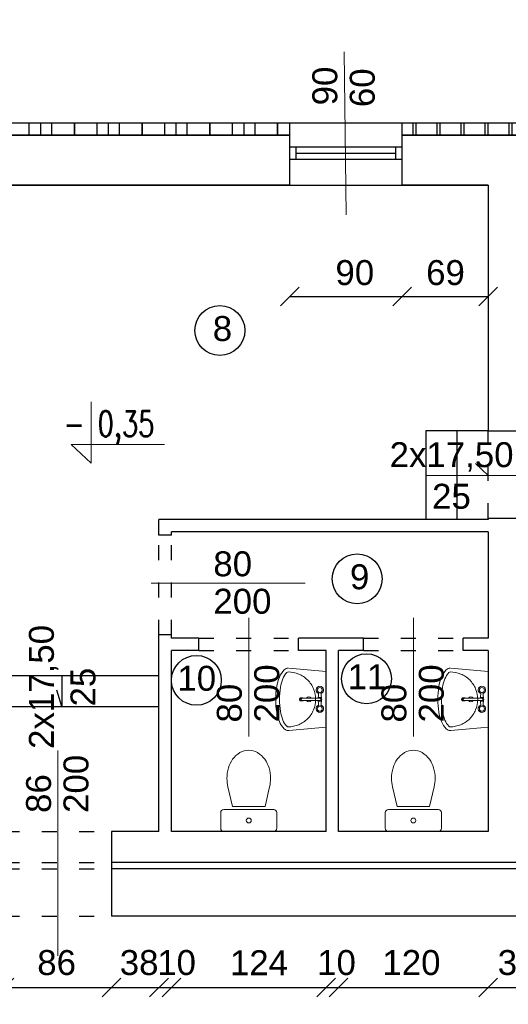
# Model space of a CAD drawing. Header units: millimetres. Extents: x 6814 to 76439, y 4251 to 11598.
# Tile 13 of 30: x 32611 to 33003, y 6493 to 7283. Entities that reach past the tile are written whole.
import ezdxf

# ---------------------------------------------------------------- set-up
doc = ezdxf.new("R2010")
doc.units = ezdxf.units.MM
doc.linetypes.add('ACAD_ISO03W100', pattern=[30, 12, -18])
doc.layers.add('&_opisy_100', color=51, linetype='Continuous', lineweight=20)
doc.layers.add('wuposażenie 0.15', color=140, linetype='Continuous', lineweight=15)
doc.layers.add('R-TAB', color=1, linetype='Continuous')
doc.styles.add('Romans', font='romans.shx', dxfattribs={"width": 0.75})
doc.styles.get("Standard").update_dxf_attribs({"font": 'arial.ttf'})
doc.dimstyles.new('ISO-25', dxfattribs={"dimtxt": 2.5, "dimasz": 2.5, "dimexe": 1.25, "dimexo": 0.625, "dimtad": 1, "dimtxsty": 'Standard', "dimcen": 2.5, "dimadec": 0, "dimazin": 0, "dimtfac": 1, "dimtmove": 0, "dimatfit": 3, "dimfxl": 1, "dimarcsym": 0})

# ---------------------------------------------------------------- blocks, each defined once
blk = doc.blocks.new('_Oblique')
at = {"color": 0, "linetype": 'ByBlock', "lineweight": -2}
blk.add_line((-0.5, -0.5), (0.5, 0.5), dxfattribs=at)
blk = doc.blocks.new('*D209')
at = {"color": 0, "lineweight": -2, "transparency": 16777216}
blk.add_line((32566.97398410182, 7608.786841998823), (32986.97398410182, 7608.786841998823), dxfattribs=at)
at = {"layer": 'Defpoints', "color": 0, "transparency": 16777216}
for p in [(32986.97398410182, 7608.786841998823), (32566.97398410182, 7150.132677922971), (32986.97398410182, 7150.132677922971)]:
    blk.add_point(p, dxfattribs=at)
at = {"color": 0, "lineweight": -2, "transparency": 16777216, "xscale": 15, "yscale": 15, "zscale": 15, "rotation": 180}
blk.add_blockref('_Oblique', (32566.97398410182, 7608.786841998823), dxfattribs=at)
at = {"color": 0, "lineweight": -2, "transparency": 16777216, "xscale": 15, "yscale": 15, "zscale": 15}
blk.add_blockref('_Oblique', (32986.97398410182, 7608.786841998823), dxfattribs=at)
at = {"color": 0, "transparency": 16777216, "insert": (32778.3961399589, 7627.930625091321), "char_height": 20, "attachment_point": 5}
blk.add_mtext('420', dxfattribs=at)
blk = doc.blocks.new('*D210')
at = {"color": 0, "lineweight": -2, "transparency": 16777216}
blk.add_line((32986.97398410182, 7608.786841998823), (33018.97398410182, 7608.786841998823), dxfattribs=at)
at = {"layer": 'Defpoints', "color": 0, "transparency": 16777216}
for p in [(33018.97398410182, 7608.786841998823), (32986.97398410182, 7150.132677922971), (33018.97398410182, 7150.132677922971)]:
    blk.add_point(p, dxfattribs=at)
at = {"color": 0, "lineweight": -2, "transparency": 16777216, "xscale": 15, "yscale": 15, "zscale": 15, "rotation": 180}
blk.add_blockref('_Oblique', (32986.97398410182, 7608.786841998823), dxfattribs=at)
at = {"color": 0, "lineweight": -2, "transparency": 16777216, "xscale": 15, "yscale": 15, "zscale": 15}
blk.add_blockref('_Oblique', (33018.97398410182, 7608.786841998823), dxfattribs=at)
at = {"color": 0, "transparency": 16777216, "insert": (33008.84626064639, 7627.930625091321), "char_height": 20, "attachment_point": 5}
blk.add_mtext('32', dxfattribs=at)
blk = doc.blocks.new('*D215')
at = {"color": 0, "lineweight": -2, "transparency": 16777216}
blk.add_line((32056.97398410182, 7658.786841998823), (33900.98869047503, 7658.786841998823), dxfattribs=at)
at = {"layer": 'Defpoints', "color": 0, "transparency": 16777216}
for p in [(33900.98869047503, 7658.786841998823), (33900.98869047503, 7200.132677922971), (32056.97398410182, 7190.132677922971)]:
    blk.add_point(p, dxfattribs=at)
at = {"color": 0, "lineweight": -2, "transparency": 16777216, "xscale": 15, "yscale": 15, "zscale": 15, "rotation": 180}
blk.add_blockref('_Oblique', (32056.97398410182, 7658.786841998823), dxfattribs=at)
at = {"color": 0, "lineweight": -2, "transparency": 16777216, "xscale": 15, "yscale": 15, "zscale": 15}
blk.add_blockref('_Oblique', (33900.98869047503, 7658.786841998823), dxfattribs=at)
at = {"color": 0, "transparency": 16777216, "insert": (32933.15525827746, 7677.930625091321), "char_height": 20, "attachment_point": 5}
blk.add_mtext('1844', dxfattribs=at)
blk = doc.blocks.new('*D282')
at = {"color": 0, "lineweight": -2, "transparency": 16777216}
blk.add_line((33419.80553017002, 6882.132678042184), (33419.80553017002, 6954.132678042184), dxfattribs=at)
at = {"layer": 'Defpoints', "color": 0, "transparency": 16777216}
for p in [(33218.97398410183, 6954.132678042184), (33419.80553017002, 6954.132678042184), (32986.97398434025, 6882.132678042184)]:
    blk.add_point(p, dxfattribs=at)
at = {"color": 0, "lineweight": -2, "transparency": 16777216, "xscale": 15, "yscale": 15, "zscale": 15}
for p, rotation in [((33419.80553017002, 6954.132678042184), 90), ((33419.80553017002, 6882.132678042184), 270)]:
    blk.add_blockref('_Oblique', p, dxfattribs=dict(at, rotation=rotation))
at = {"color": 0, "transparency": 16777216, "insert": (33399.81552133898, 6923.230393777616), "char_height": 20, "attachment_point": 5, "rotation": 90}
blk.add_mtext('72', dxfattribs=at)
blk = doc.blocks.new('*D283')
at = {"color": 0, "lineweight": -2, "transparency": 16777216}
blk.add_line((33419.80553255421, 6872.132678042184), (33419.80553255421, 6882.132678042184), dxfattribs=at)
at = {"layer": 'Defpoints', "color": 0, "transparency": 16777216}
for p in [(32986.97398434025, 6882.132678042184), (33419.80553255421, 6882.132678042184), (32986.97398434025, 6872.132678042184)]:
    blk.add_point(p, dxfattribs=at)
at = {"color": 0, "lineweight": -2, "transparency": 16777216, "xscale": 15, "yscale": 15, "zscale": 15}
for p, rotation in [((33419.80553255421, 6882.132678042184), 90), ((33419.80553255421, 6872.132678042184), 270)]:
    blk.add_blockref('_Oblique', p, dxfattribs=dict(at, rotation=rotation))
at = {"color": 0, "transparency": 16777216, "insert": (33399.81552133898, 6882.399808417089), "char_height": 20, "attachment_point": 5, "rotation": 90}
blk.add_mtext('10', dxfattribs=at)
blk = doc.blocks.new('*D284')
at = {"color": 0, "lineweight": -2, "transparency": 16777216}
blk.add_line((33419.80553446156, 6787.132678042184), (33419.80553446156, 6872.132678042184), dxfattribs=at)
at = {"layer": 'Defpoints', "color": 0, "transparency": 16777216}
for p in [(32986.97398434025, 6872.132678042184), (33419.80553446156, 6872.132678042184), (32986.97398434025, 6787.132678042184)]:
    blk.add_point(p, dxfattribs=at)
at = {"color": 0, "lineweight": -2, "transparency": 16777216, "xscale": 15, "yscale": 15, "zscale": 15}
for p, rotation in [((33419.80553446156, 6872.132678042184), 90), ((33419.80553446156, 6787.132678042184), 270)]:
    blk.add_blockref('_Oblique', p, dxfattribs=dict(at, rotation=rotation))
at = {"color": 0, "transparency": 16777216, "insert": (33399.81552133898, 6835.584395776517), "char_height": 20, "attachment_point": 5, "rotation": 90}
blk.add_mtext('85', dxfattribs=at)
blk = doc.blocks.new('*D285')
at = {"color": 0, "lineweight": -2, "transparency": 16777216}
blk.add_line((33419.80553636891, 6777.132678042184), (33419.80553636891, 6787.132679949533), dxfattribs=at)
at = {"layer": 'Defpoints', "color": 0, "transparency": 16777216}
for p in [(32986.97398434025, 6787.132679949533), (33419.80553636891, 6787.132679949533), (32986.97398434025, 6777.132678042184)]:
    blk.add_point(p, dxfattribs=at)
at = {"color": 0, "lineweight": -2, "transparency": 16777216, "xscale": 15, "yscale": 15, "zscale": 15}
for p, rotation in [((33419.80553636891, 6787.132679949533), 90), ((33419.80553636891, 6777.132678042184), 270)]:
    blk.add_blockref('_Oblique', p, dxfattribs=dict(at, rotation=rotation))
at = {"color": 0, "transparency": 16777216, "insert": (33399.81552133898, 6785.517791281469), "char_height": 20, "attachment_point": 5, "rotation": 90}
blk.add_mtext('10', dxfattribs=at)
blk = doc.blocks.new('*D286')
at = {"color": 0, "lineweight": -2, "transparency": 16777216}
blk.add_line((33419.80553827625, 6632.132677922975), (33419.80553827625, 6777.132678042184), dxfattribs=at)
at = {"layer": 'Defpoints', "color": 0, "transparency": 16777216}
for p in [(32986.97398434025, 6777.132678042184), (33419.80553827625, 6777.132678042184), (32986.97398457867, 6632.132677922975)]:
    blk.add_point(p, dxfattribs=at)
at = {"color": 0, "lineweight": -2, "transparency": 16777216, "xscale": 15, "yscale": 15, "zscale": 15}
for p, rotation in [((33419.80553827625, 6777.132678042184), 90), ((33419.80553827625, 6632.132677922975), 270)]:
    blk.add_blockref('_Oblique', p, dxfattribs=dict(at, rotation=rotation))
at = {"color": 0, "transparency": 16777216, "insert": (33399.81552133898, 6697.20607305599), "char_height": 20, "attachment_point": 5, "rotation": 90}
blk.add_mtext('145', dxfattribs=at)
blk = doc.blocks.new('*D297')
at = {"color": 0, "lineweight": -2, "transparency": 16777216}
blk.add_line((32986.97398434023, 6506.854893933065), (33018.97398434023, 6506.854893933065), dxfattribs=at)
at = {"layer": 'Defpoints', "color": 0, "transparency": 16777216}
for p in [(32986.97398434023, 6632.132677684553), (33018.97398434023, 6632.132677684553), (33018.97398434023, 6506.854893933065)]:
    blk.add_point(p, dxfattribs=at)
at = {"color": 0, "lineweight": -2, "transparency": 16777216, "xscale": 15, "yscale": 15, "zscale": 15, "rotation": 180}
blk.add_blockref('_Oblique', (32986.97398434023, 6506.854893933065), dxfattribs=at)
at = {"color": 0, "lineweight": -2, "transparency": 16777216, "xscale": 15, "yscale": 15, "zscale": 15}
blk.add_blockref('_Oblique', (33018.97398434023, 6506.854893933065), dxfattribs=at)
at = {"color": 0, "transparency": 16777216, "insert": (33010.18374953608, 6526.844892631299), "char_height": 20, "attachment_point": 5}
blk.add_mtext('32', dxfattribs=at)
blk = doc.blocks.new('*D298')
at = {"color": 0, "lineweight": -2, "transparency": 16777216}
blk.add_line((32866.97398434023, 6506.854893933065), (32986.97398434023, 6506.854893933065), dxfattribs=at)
at = {"layer": 'Defpoints', "color": 0, "transparency": 16777216}
for p in [(32866.97398434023, 6632.132677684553), (32986.97398434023, 6632.132677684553), (32986.97398434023, 6506.854893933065)]:
    blk.add_point(p, dxfattribs=at)
at = {"color": 0, "lineweight": -2, "transparency": 16777216, "xscale": 15, "yscale": 15, "zscale": 15, "rotation": 180}
blk.add_blockref('_Oblique', (32866.97398434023, 6506.854893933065), dxfattribs=at)
at = {"color": 0, "lineweight": -2, "transparency": 16777216, "xscale": 15, "yscale": 15, "zscale": 15}
blk.add_blockref('_Oblique', (32986.97398434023, 6506.854893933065), dxfattribs=at)
at = {"color": 0, "transparency": 16777216, "insert": (32925.46389828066, 6526.844892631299), "char_height": 20, "attachment_point": 5}
blk.add_mtext('120', dxfattribs=at)
blk = doc.blocks.new('*D299')
at = {"color": 0, "lineweight": -2, "transparency": 16777216}
blk.add_line((32856.97398410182, 6506.854893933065), (32866.97398434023, 6506.854893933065), dxfattribs=at)
at = {"layer": 'Defpoints', "color": 0, "transparency": 16777216}
for p in [(32856.97398410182, 6632.132677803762), (32866.97398434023, 6632.132677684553), (32866.97398434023, 6506.854893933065)]:
    blk.add_point(p, dxfattribs=at)
at = {"color": 0, "lineweight": -2, "transparency": 16777216, "xscale": 15, "yscale": 15, "zscale": 15, "rotation": 180}
blk.add_blockref('_Oblique', (32856.97398410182, 6506.854893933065), dxfattribs=at)
at = {"color": 0, "lineweight": -2, "transparency": 16777216, "xscale": 15, "yscale": 15, "zscale": 15}
blk.add_blockref('_Oblique', (32866.97398434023, 6506.854893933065), dxfattribs=at)
at = {"color": 0, "transparency": 16777216, "insert": (32865.37345586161, 6526.844892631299), "char_height": 20, "attachment_point": 5}
blk.add_mtext('10', dxfattribs=at)
blk = doc.blocks.new('*D300')
at = {"color": 0, "lineweight": -2, "transparency": 16777216}
blk.add_line((32732.97398434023, 6506.854893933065), (32856.97398410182, 6506.854893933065), dxfattribs=at)
at = {"layer": 'Defpoints', "color": 0, "transparency": 16777216}
for p in [(32732.97398434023, 6632.132677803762), (32856.97398410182, 6632.132677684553), (32856.97398410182, 6506.854893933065)]:
    blk.add_point(p, dxfattribs=at)
at = {"color": 0, "lineweight": -2, "transparency": 16777216, "xscale": 15, "yscale": 15, "zscale": 15, "rotation": 180}
blk.add_blockref('_Oblique', (32732.97398434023, 6506.854893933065), dxfattribs=at)
at = {"color": 0, "lineweight": -2, "transparency": 16777216, "xscale": 15, "yscale": 15, "zscale": 15}
blk.add_blockref('_Oblique', (32856.97398410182, 6506.854893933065), dxfattribs=at)
at = {"color": 0, "transparency": 16777216, "insert": (32803.16483221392, 6526.844892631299), "char_height": 20, "attachment_point": 5}
blk.add_mtext('124', dxfattribs=at)
blk = doc.blocks.new('*D301')
at = {"color": 0, "lineweight": -2, "transparency": 16777216}
blk.add_line((32722.97398434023, 6506.854893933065), (32732.97398434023, 6506.854893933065), dxfattribs=at)
at = {"layer": 'Defpoints', "color": 0, "transparency": 16777216}
for p in [(32722.97398434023, 6632.132677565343), (32732.97398434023, 6632.132677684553), (32732.97398434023, 6506.854893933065)]:
    blk.add_point(p, dxfattribs=at)
at = {"color": 0, "lineweight": -2, "transparency": 16777216, "xscale": 15, "yscale": 15, "zscale": 15, "rotation": 180}
blk.add_blockref('_Oblique', (32722.97398434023, 6506.854893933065), dxfattribs=at)
at = {"color": 0, "lineweight": -2, "transparency": 16777216, "xscale": 15, "yscale": 15, "zscale": 15}
blk.add_blockref('_Oblique', (32732.97398434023, 6506.854893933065), dxfattribs=at)
at = {"color": 0, "transparency": 16777216, "insert": (32737.09227714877, 6526.844892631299), "char_height": 20, "attachment_point": 5}
blk.add_mtext('10', dxfattribs=at)
blk = doc.blocks.new('*D302')
at = {"color": 0, "lineweight": -2, "transparency": 16777216}
blk.add_line((32684.97398434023, 6506.854893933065), (32722.97398434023, 6506.854893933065), dxfattribs=at)
at = {"layer": 'Defpoints', "color": 0, "transparency": 16777216}
for p in [(32684.97398434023, 6632.13267816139), (32722.97398434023, 6632.132677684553), (32722.97398434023, 6506.854893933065)]:
    blk.add_point(p, dxfattribs=at)
at = {"color": 0, "lineweight": -2, "transparency": 16777216, "xscale": 15, "yscale": 15, "zscale": 15, "rotation": 180}
blk.add_blockref('_Oblique', (32684.97398434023, 6506.854893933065), dxfattribs=at)
at = {"color": 0, "lineweight": -2, "transparency": 16777216, "xscale": 15, "yscale": 15, "zscale": 15}
blk.add_blockref('_Oblique', (32722.97398434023, 6506.854893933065), dxfattribs=at)
at = {"color": 0, "transparency": 16777216, "insert": (32707.02779517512, 6526.844892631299), "char_height": 20, "attachment_point": 5}
blk.add_mtext('38', dxfattribs=at)
blk = doc.blocks.new('*D303')
at = {"color": 0, "lineweight": -2, "transparency": 16777216}
blk.add_line((32598.97398434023, 6506.854893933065), (32684.97398434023, 6506.854893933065), dxfattribs=at)
at = {"layer": 'Defpoints', "color": 0, "transparency": 16777216}
for p in [(32598.97398434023, 6632.13267816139), (32684.97398434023, 6632.132677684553), (32684.97398434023, 6506.854893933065)]:
    blk.add_point(p, dxfattribs=at)
at = {"color": 0, "lineweight": -2, "transparency": 16777216, "xscale": 15, "yscale": 15, "zscale": 15, "rotation": 180}
blk.add_blockref('_Oblique', (32598.97398434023, 6506.854893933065), dxfattribs=at)
at = {"color": 0, "lineweight": -2, "transparency": 16777216, "xscale": 15, "yscale": 15, "zscale": 15}
blk.add_blockref('_Oblique', (32684.97398434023, 6506.854893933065), dxfattribs=at)
at = {"color": 0, "transparency": 16777216, "insert": (32640.87853322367, 6526.844892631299), "char_height": 20, "attachment_point": 5}
blk.add_mtext('86', dxfattribs=at)
blk = doc.blocks.new('*D166')
at = {"color": 0, "lineweight": -2, "transparency": 16777216}
blk.add_line((32917.97398410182, 7060.786841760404), (32986.97398410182, 7060.786841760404), dxfattribs=at)
at = {"layer": 'Defpoints', "color": 0, "transparency": 16777216}
for p in [(32917.97398410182, 7150.132677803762), (32986.97398410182, 7150.132677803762), (32986.97398410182, 7060.786841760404)]:
    blk.add_point(p, dxfattribs=at)
at = {"color": 0, "lineweight": -2, "transparency": 16777216, "xscale": 15, "yscale": 15, "zscale": 15, "rotation": 180}
blk.add_blockref('_Oblique', (32917.97398410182, 7060.786841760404), dxfattribs=at)
at = {"color": 0, "lineweight": -2, "transparency": 16777216, "xscale": 15, "yscale": 15, "zscale": 15}
blk.add_blockref('_Oblique', (32986.97398410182, 7060.786841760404), dxfattribs=at)
at = {"color": 0, "transparency": 16777216, "insert": (32952.76461396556, 7079.930624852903), "char_height": 20, "attachment_point": 5}
blk.add_mtext('69', dxfattribs=at)
blk = doc.blocks.new('*D167')
at = {"color": 0, "lineweight": -2, "transparency": 16777216}
blk.add_line((32827.97398410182, 7060.786841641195), (32917.9739838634, 7060.786841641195), dxfattribs=at)
at = {"layer": 'Defpoints', "color": 0, "transparency": 16777216}
for p in [(32827.97398410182, 7150.132677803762), (32917.9739838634, 7150.132678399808), (32917.9739838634, 7060.786841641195)]:
    blk.add_point(p, dxfattribs=at)
at = {"color": 0, "lineweight": -2, "transparency": 16777216, "xscale": 15, "yscale": 15, "zscale": 15, "rotation": 180}
blk.add_blockref('_Oblique', (32827.97398410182, 7060.786841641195), dxfattribs=at)
at = {"color": 0, "lineweight": -2, "transparency": 16777216, "xscale": 15, "yscale": 15, "zscale": 15}
blk.add_blockref('_Oblique', (32917.9739838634, 7060.786841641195), dxfattribs=at)
at = {"color": 0, "transparency": 16777216, "insert": (32880.03421292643, 7079.930624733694), "char_height": 20, "attachment_point": 5}
blk.add_mtext('90', dxfattribs=at)

msp = doc.modelspace()

# ---------------------------------------------------------------- hatches: boundary and pattern name
h = msp.add_hatch()
h.set_pattern_fill('ANSI37', color=256, scale=5)
h.set_pattern_definition([(45, (-1177824529.633136, -935732770.1530455), (-11.22532015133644, 11.22532015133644), []), (135, (-1177824529.633136, -935732770.1530455), (-11.22532015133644, -11.22532015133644), [])])
h.paths.add_polyline_path([(31811.97398410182, 7438.132677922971), (31811.97398410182, 7448.13267804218), (31513.97398410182, 7448.132677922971), (31513.97398410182, 7438.132677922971)])
h.paths.add_polyline_path([(32299.97398410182, 7190.132677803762), (32299.97398410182, 7200.132677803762), (32061.97398410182, 7200.13267804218), (32061.97398410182, 7448.132677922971), (31906.97398410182, 7448.132677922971), (31906.97398410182, 7438.132677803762), (32051.97398410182, 7438.132677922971), (32051.97398410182, 7190.132677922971)])
h.paths.add_polyline_path([(32917.97398410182, 7200.132677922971), (32917.97398410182, 7190.132677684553), (33228.97398410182, 7190.132677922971), (33228.97398410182, 7200.132677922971)])
h.paths.add_polyline_path([(32827.97398410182, 7190.132677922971), (32827.97398410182, 7200.132677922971), (32389.97398410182, 7200.132677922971), (32389.97398434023, 7190.132677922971)])

# ---------------------------------------------------------------- linework, layer by layer
at = {"layer": '&_opisy_100', "color": 0}
msp.add_lwpolyline([(32668.57159409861, 6976.329837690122), (32668.57159409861, 6927.332921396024), (32652.50844965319, 6942.366018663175), (32727.37935242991, 6942.366018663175)], dxfattribs=at)
at = {"lineweight": 20}
for p, q in [((32871.56973085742, 7257.109410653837), (32872.97398410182, 7126.299987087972)), ((33100.9189499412, 6917.276437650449), (32977.46817670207, 6917.276437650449)), ((32840.10609946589, 6831.008395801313), (32716.65532622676, 6831.008395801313)), ((32794.97398434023, 6803.392691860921), (32794.97398434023, 6708.08422077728)), ((32926.97398434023, 6803.392691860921), (32926.97398434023, 6708.08422077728)), ((32641.97398434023, 6697.044186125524), (32641.97398434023, 6532.245595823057))]:
    msp.add_line(p, q, dxfattribs=at)
at = {"lineweight": 30}
for p, q in [((32389.97398410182, 7200.13267804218), (32827.97398410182, 7200.13267804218)), ((32827.97398410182, 7150.132677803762), (32827.97398410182, 7200.132677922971)), ((32917.9739838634, 7200.13267804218), (33228.97398434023, 7200.132677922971)), ((32917.97398410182, 7150.132677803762), (32917.97398410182, 7200.132677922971)), ((32827.97398410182, 7190.132677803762), (32389.97398410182, 7190.132677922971)), ((33228.97398410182, 7190.132677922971), (32917.9739838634, 7190.132677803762)), ((32827.97398410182, 7150.132677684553), (32566.97398410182, 7150.132677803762)), ((32986.97398410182, 7150.132677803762), (32917.97398410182, 7150.132677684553)), ((32986.97398410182, 7150.132677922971), (32986.97398410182, 6953.13267804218)), ((32961.97398410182, 6953.132677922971), (32936.97398410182, 6953.132677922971)), ((32936.97398410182, 6953.132677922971), (32936.97398410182, 6882.132677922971)), ((32986.97398410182, 6953.13267804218), (32961.97398410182, 6953.13267804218)), ((32961.97398410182, 6953.13267804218), (32961.97398410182, 6882.13267804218)), ((32986.97398410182, 6953.13267804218), (33018.97398410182, 6953.13267804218)), ((32986.97398410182, 6883.13267804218), (32986.97398410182, 6882.13267816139)), ((32986.97398410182, 6883.13267804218), (33018.97398410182, 6883.13267804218)), ((32986.97398434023, 6882.13267804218), (32722.97398434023, 6882.13267816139)), ((32722.97398434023, 6869.63267804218), (32722.97398434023, 6882.132677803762)), ((32732.97398434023, 6869.632677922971), (32722.97398434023, 6869.632677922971)), ((32986.97398434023, 6872.13267804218), (32732.97398434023, 6872.132677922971)), ((32732.97398434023, 6869.63267804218), (32732.97398434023, 6872.132677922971)), ((32986.97398434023, 6872.13267804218), (32986.97398434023, 6787.13267804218)), ((32722.97398434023, 6632.132677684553), (32722.97398434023, 6789.63267804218)), ((32732.97398434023, 6789.632677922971), (32722.97398434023, 6789.632677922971)), ((32732.97398434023, 6787.132677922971), (32732.97398434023, 6789.63267804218)), ((32754.97398434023, 6787.132677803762), (32732.97398434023, 6787.132677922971)), ((32754.97398434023, 6777.132677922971), (32754.97398434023, 6787.132677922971)), ((32886.97398434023, 6787.13267804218), (32834.97398434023, 6787.132677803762)), ((32834.97398434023, 6777.132677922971), (32834.97398434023, 6787.132677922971)), ((32886.97398434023, 6777.13267816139), (32886.97398434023, 6787.13267816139)), ((32986.97398434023, 6787.13267804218), (32966.97398434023, 6787.13267816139)), ((32966.97398434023, 6777.13267816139), (32966.97398434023, 6787.13267816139)), ((32754.97398434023, 6777.132677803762), (32732.97398434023, 6777.132677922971)), ((32732.97398434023, 6632.132677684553), (32732.97398434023, 6777.132677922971)), ((32856.97398434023, 6777.13267804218), (32834.97398434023, 6777.132677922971)), ((32856.97398434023, 6632.132677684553), (32856.97398434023, 6777.13267804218)), ((32886.97398434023, 6777.13267816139), (32866.97398434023, 6777.13267804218)), ((32866.97398434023, 6632.132677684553), (32866.97398434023, 6777.13267804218)), ((32986.97398434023, 6777.13267804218), (32966.97398434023, 6777.13267816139)), ((32986.97398434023, 6777.13267804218), (32986.97398434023, 6632.132677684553)), ((32566.97398434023, 6757.132677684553), (32722.97398434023, 6757.132677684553)), ((32566.97398434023, 6732.132677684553), (32722.97398434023, 6732.132677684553)), ((32722.97398434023, 6632.132677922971), (32684.97398410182, 6632.13267816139)), ((32684.97398434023, 6632.132677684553), (32684.97398434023, 6564.132677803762)), ((32856.97398410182, 6632.132677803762), (32732.97398434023, 6632.132677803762)), ((32986.97398457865, 6632.132677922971), (32866.97398410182, 6632.132677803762)), ((33226.97398410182, 6607.132677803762), (32684.97398410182, 6607.132677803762)), ((33226.97398410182, 6602.132677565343), (32684.97398410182, 6602.132677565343)), ((33226.97398410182, 6564.132677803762), (32684.97398410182, 6564.132677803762))]:
    msp.add_line(p, q, dxfattribs=at)
for p, q in [((32827.97398410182, 7200.13267804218), (32917.97398410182, 7200.132677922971)), ((32389.97398410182, 7190.132677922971), (32827.97398410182, 7190.132677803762)), ((32917.9739838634, 7190.132677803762), (33228.97398410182, 7190.132677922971)), ((32827.97398410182, 7180.901798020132), (32917.97398410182, 7180.901798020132)), ((32832.97398410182, 7170.901798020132), (32832.97398410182, 7180.901798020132)), ((32832.97398410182, 7175.901798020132), (32912.97398410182, 7175.901798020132)), ((32912.97398410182, 7170.901798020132), (32912.97398410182, 7180.901798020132)), ((32827.97398410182, 7170.901798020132), (32917.97398410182, 7170.901798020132)), ((32566.97398410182, 7150.132677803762), (32827.97398410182, 7150.132677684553)), ((32827.97398410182, 7150.132677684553), (32917.97398410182, 7150.132677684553)), ((32917.97398410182, 7150.132677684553), (32986.97398410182, 7150.132677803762)), ((32986.97398410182, 7150.132677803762), (32917.97398410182, 7150.132677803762)), ((32986.97398410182, 6917.267528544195), (32976.76792989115, 6926.961017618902)), ((32936.97398410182, 6917.632677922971), (32986.97398410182, 6917.267528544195)), ((32986.97398410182, 6882.13267804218), (32986.97398410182, 6883.13267804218)), ((32644.97398434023, 6757.132677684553), (32644.97398434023, 6732.132677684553)), ((32644.97398434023, 6732.132677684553), (32640.96321688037, 6745.23201061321)), ((32986.97398434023, 6632.132677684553), (32866.97398434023, 6632.132677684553))]:
    msp.add_line(p, q)
at = {"linetype": 'ACAD_ISO03W100', "lineweight": 30}
for p, q in [((32986.97398410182, 6883.13267804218), (32986.97398410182, 6953.13267804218)), ((32722.97398434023, 6789.63267804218), (32722.97398434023, 6869.63267804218)), ((32732.97398434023, 6789.63267804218), (32732.97398434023, 6869.63267804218)), ((32754.97398434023, 6787.132677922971), (32834.97398434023, 6787.132677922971)), ((32886.97398434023, 6787.132677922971), (32966.97398434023, 6787.132677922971)), ((32754.97398434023, 6777.132677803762), (32834.97398434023, 6777.132677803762)), ((32886.97398434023, 6777.132677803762), (32966.97398434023, 6777.132677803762)), ((32598.97398434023, 6632.13267816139), (32684.97398434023, 6632.13267816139)), ((32598.97398434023, 6607.132678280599), (32684.97398434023, 6607.132678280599)), ((32598.97398434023, 6602.13267804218), (32684.97398434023, 6602.13267804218)), ((32598.97398434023, 6564.132678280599), (32684.97398434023, 6564.132678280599))]:
    msp.add_line(p, q, dxfattribs=at)
for points in [[(32389.97398410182, 7200.13267804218), (32827.97398410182, 7200.132677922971)], [(32917.97398410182, 7200.132677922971), (33228.97398410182, 7200.132677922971), (33228.97398410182, 7190.132677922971), (32917.97398410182, 7190.132677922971)], [(32827.97398410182, 7190.132677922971), (32389.97398410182, 7190.132677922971)]]:
    msp.add_lwpolyline(points)
for centre in [(32771.84690151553, 7033.601904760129), (32881.89241609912, 6834.588260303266), (32752.97398434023, 6753.206332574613), (32889.44685683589, 6754.47555733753)]:
    msp.add_circle(centre, 20)
at = {"layer": 'wuposażenie 0.15', "color": 0}
for p, q in [((32850.73493800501, 6738.789391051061), (32851.09875355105, 6743.640265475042)), ((32852.84370289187, 6743.640265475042), (32853.20751843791, 6738.789391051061)), ((32980.73493824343, 6738.789391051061), (32981.09875378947, 6743.640265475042)), ((32982.84370313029, 6743.640265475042), (32983.20751867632, 6738.789391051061)), ((32837.77109918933, 6736.689928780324), (32836.8910993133, 6736.689928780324)), ((32851.09875355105, 6732.239592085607), (32850.73493800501, 6737.090466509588)), ((32852.84370289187, 6732.239592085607), (32853.20751843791, 6737.090466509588)), ((32967.77109942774, 6736.689928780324), (32966.89109955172, 6736.689928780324)), ((32981.09875378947, 6732.239592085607), (32980.73493824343, 6737.090466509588)), ((32982.84370313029, 6732.239592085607), (32983.20751867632, 6737.090466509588))]:
    msp.add_line(p, q, dxfattribs=at)
for points in [[(32827.01435098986, 6762.921331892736), (32856.97398410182, 6760.180774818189), (32856.97398434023, 6715.69908274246), (32827.01435122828, 6712.958525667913, -0.02280923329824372), (32826.60690126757, 6712.939928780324, -0.2034527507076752), (32823.38941917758, 6714.3056722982, -0.09716323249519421), (32819.53583345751, 6720.262259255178, -0.05413092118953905), (32817.44566665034, 6727.746121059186, -0.04107152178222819), (32816.60690102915, 6737.939928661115, -0.04107152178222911), (32817.44566641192, 6748.133736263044, -0.05413092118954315), (32819.5358332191, 6755.617598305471, -0.09716323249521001), (32823.38941893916, 6761.574185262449, -0.2034527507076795), (32826.60690102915, 6762.939928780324, -0.2034527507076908)], [(32826.74106726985, 6715.946052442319, -0.02280923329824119), (32826.60690126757, 6715.939928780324, -0.2034527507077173), (32825.54744205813, 6716.389643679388, -0.09716323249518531), (32822.32126365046, 6721.376431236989, -0.05413092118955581), (32820.40531788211, 6728.236492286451, -0.04107152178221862), (32819.60690102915, 6737.939928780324, -0.04107152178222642), (32820.40531764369, 6747.643365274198, -0.05413092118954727), (32822.32126341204, 6754.503426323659, -0.09716323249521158), (32825.54744181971, 6759.490213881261, -0.2034527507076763), (32826.60690102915, 6759.939928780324, -0.0984914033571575), (32835.0259367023, 6758.265278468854, -0.098491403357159), (32842.16325030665, 6753.496277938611, -0.09849140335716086), (32846.93225083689, 6746.358964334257, -0.09849140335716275), (32848.60690102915, 6737.939928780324, -0.09849140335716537), (32846.93225107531, 6729.520893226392, -0.09849140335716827), (32842.16325054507, 6722.383579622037, -0.09849140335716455), (32835.02593694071, 6717.614579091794, -0.09849140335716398), (32826.60690126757, 6715.939928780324)], [(32957.01435122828, 6762.921331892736), (32986.97398434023, 6760.180774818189), (32986.97398457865, 6715.69908274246), (32957.0143514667, 6712.958525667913, -0.02280923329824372), (32956.60690150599, 6712.939928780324, -0.2034527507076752), (32953.38941941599, 6714.3056722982, -0.09716323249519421), (32949.53583369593, 6720.262259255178, -0.05413092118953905), (32947.44566688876, 6727.746121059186, -0.04107152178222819), (32946.60690126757, 6737.939928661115, -0.04107152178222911), (32947.44566665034, 6748.133736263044, -0.05413092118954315), (32949.53583345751, 6755.617598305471, -0.09716323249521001), (32953.38941917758, 6761.574185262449, -0.2034527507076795), (32956.60690126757, 6762.939928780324, -0.2034527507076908)], [(32956.74106750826, 6715.946052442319, -0.02280923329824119), (32956.60690150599, 6715.939928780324, -0.2034527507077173), (32955.54744229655, 6716.389643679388, -0.09716323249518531), (32952.32126388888, 6721.376431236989, -0.05413092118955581), (32950.40531812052, 6728.236492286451, -0.04107152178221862), (32949.60690126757, 6737.939928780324, -0.04107152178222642), (32950.40531788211, 6747.643365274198, -0.05413092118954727), (32952.32126365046, 6754.503426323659, -0.09716323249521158), (32955.54744205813, 6759.490213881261, -0.2034527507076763), (32956.60690126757, 6759.939928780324, -0.0984914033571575), (32965.02593694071, 6758.265278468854, -0.098491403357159), (32972.16325054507, 6753.496277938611, -0.09849140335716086), (32976.93225107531, 6746.358964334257, -0.09849140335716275), (32978.60690126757, 6737.939928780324, -0.09849140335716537), (32976.93225131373, 6729.520893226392, -0.09849140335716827), (32972.16325078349, 6722.383579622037, -0.09849140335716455), (32965.02593717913, 6717.614579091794, -0.09849140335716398), (32956.60690150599, 6715.939928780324)], [(32837.77109918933, 6739.189928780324), (32836.8910993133, 6739.189928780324, 0.1045459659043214), (32836.44722328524, 6739.09609223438, 0.1007964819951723), (32836.06387553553, 6738.823812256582, 0.09591071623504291), (32835.81141338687, 6738.422076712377, 0.09272044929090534), (32835.72122822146, 6737.939928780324, 0.09272044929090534), (32835.81141338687, 6737.457780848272, 0.09591071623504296), (32836.06387553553, 6737.056045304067, 0.1007964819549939), (32836.44722328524, 6736.783765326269)], [(32836.6012283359, 6737.939928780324, 0.09272044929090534), (32836.69141350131, 6737.457780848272, 0.09591071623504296), (32836.94387564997, 6737.056045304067, 0.1007964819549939), (32837.32722339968, 6736.783765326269)], [(32837.32722339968, 6739.09609223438, 0.1007964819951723), (32836.94387564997, 6738.823812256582, 0.09591071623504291), (32836.69141350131, 6738.422076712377)], [(32838.62889180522, 6738.789928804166, 0.009141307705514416), (32838.5983229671, 6738.823812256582, 0.1007964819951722), (32838.21497521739, 6739.09609223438, 0.1045459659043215), (32837.77109918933, 6739.189928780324, 0.1045459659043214), (32837.32722339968, 6739.09609223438)], [(32837.32722339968, 6736.783765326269, 0.1045459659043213), (32837.77109918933, 6736.689928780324, 0.1045459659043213), (32838.21497521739, 6736.783765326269, 0.1007964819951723), (32838.5983229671, 6737.056045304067)], [(32837.48911056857, 6737.149541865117, 0.1045459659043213), (32837.77109918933, 6737.089928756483), (32851.97122822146, 6737.089928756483, 0.9999999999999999), (32851.97122822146, 6738.789928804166), (32837.77109918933, 6738.789928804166, 0.1045459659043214), (32837.48911056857, 6738.730315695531)], [(32967.77109942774, 6739.189928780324), (32966.89109955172, 6739.189928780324, 0.1045459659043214), (32966.44722352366, 6739.09609223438, 0.1007964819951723), (32966.06387577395, 6738.823812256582, 0.09591071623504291), (32965.81141362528, 6738.422076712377, 0.09272044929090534), (32965.72122845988, 6737.939928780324, 0.09272044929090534), (32965.81141362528, 6737.457780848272, 0.09591071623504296), (32966.06387577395, 6737.056045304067, 0.1007964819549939), (32966.44722352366, 6736.783765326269)], [(32966.60122857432, 6737.939928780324, 0.09272044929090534), (32966.69141373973, 6737.457780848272, 0.09591071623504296), (32966.94387588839, 6737.056045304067, 0.1007964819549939), (32967.3272236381, 6736.783765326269)], [(32967.3272236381, 6739.09609223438, 0.1007964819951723), (32966.94387588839, 6738.823812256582, 0.09591071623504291), (32966.69141373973, 6738.422076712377)], [(32968.62889204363, 6738.789928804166, 0.009141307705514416), (32968.59832320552, 6738.823812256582, 0.1007964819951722), (32968.2149754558, 6739.09609223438, 0.1045459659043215), (32967.77109942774, 6739.189928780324, 0.1045459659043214), (32967.3272236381, 6739.09609223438)], [(32967.3272236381, 6736.783765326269, 0.1045459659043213), (32967.77109942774, 6736.689928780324, 0.1045459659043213), (32968.2149754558, 6736.783765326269, 0.1007964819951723), (32968.59832320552, 6737.056045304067)], [(32967.48911080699, 6737.149541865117, 0.1045459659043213), (32967.77109942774, 6737.089928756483), (32981.97122845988, 6737.089928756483, 0.9999999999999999), (32981.97122845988, 6738.789928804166), (32967.77109942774, 6738.789928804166, 0.1045459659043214), (32967.48911080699, 6738.730315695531)], [(32802.03037367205, 6695.234701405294, 0.1321381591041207), (32794.97398410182, 6697.132677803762, 0.1321381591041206), (32787.91759453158, 6695.234701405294)], [(32934.03037391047, 6695.234701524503, 0.1321381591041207), (32926.97398434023, 6697.132677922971, 0.1321381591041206), (32919.91759477, 6695.234701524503)], [(32778.68270550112, 6682.97845007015, 0.0720393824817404), (32777.47398410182, 6674.632677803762, 0.05824006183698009), (32778.26682267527, 6667.849122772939)], [(32910.68270573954, 6682.978450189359, 0.0720393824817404), (32909.47398434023, 6674.632677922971, 0.05824006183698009), (32910.26682291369, 6667.849122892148)]]:
    msp.add_lwpolyline(points, format="xyb", dxfattribs=at)
for points in [[(32778.26682267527, 6667.849122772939), (32781.90051756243, 6652.115710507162), (32808.0474506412, 6652.115710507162), (32811.68114552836, 6667.849122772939)], [(32910.26682291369, 6667.849122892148), (32913.90051780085, 6652.115710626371), (32940.04745087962, 6652.115710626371), (32943.68114576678, 6667.849122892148)]]:
    msp.add_lwpolyline(points, dxfattribs=at)
for points in [[(32814.97398410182, 6649.632677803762), (32774.97398410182, 6649.632677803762, 0.414213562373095), (32772.47398410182, 6647.132677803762), (32772.47398410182, 6634.632677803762, 0.414213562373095), (32774.97398410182, 6632.132677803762), (32814.97398410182, 6632.132677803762, 0.414213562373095), (32817.47398410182, 6634.632677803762), (32817.47398410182, 6647.132677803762, 0.414213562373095)], [(32946.97398434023, 6649.632677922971), (32906.97398434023, 6649.632677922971, 0.414213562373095), (32904.47398434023, 6647.132677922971), (32904.47398434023, 6634.632677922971, 0.414213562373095), (32906.97398434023, 6632.132677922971), (32946.97398434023, 6632.132677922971, 0.414213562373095), (32949.47398434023, 6634.632677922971), (32949.47398434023, 6647.132677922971, 0.414213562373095)]]:
    msp.add_lwpolyline(points, format="xyb", close=True, dxfattribs=at)
for centre, radius in [((32851.97122822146, 6745.439928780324), 1.999999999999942), ((32981.97122845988, 6745.439928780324), 1.999999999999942), ((32851.97122845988, 6730.439928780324), 1.999999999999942), ((32981.9712286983, 6730.439928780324), 1.999999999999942), ((32794.97398410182, 6640.882677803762), 1.959448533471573), ((32926.97398434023, 6640.882677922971), 1.959448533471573)]:
    msp.add_circle(centre, radius, dxfattribs=at)
for centre, radius, start, end in [((32851.97122822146, 6745.439928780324), 2.999999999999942, 288.4795441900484, 251.5204558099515), ((32981.97122845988, 6745.439928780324), 2.999999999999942, 288.4795441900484, 251.5204558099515), ((32836.8910993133, 6737.786682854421), 1.096754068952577, 246.1265482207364, 270), ((32837.93514881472, 6737.939928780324), 1.333920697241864, 158.8106292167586, 180), ((32837.93514881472, 6737.939928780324), 0.9339206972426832, 158.8106292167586, 180), ((32837.93514881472, 6737.939928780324), 0.933920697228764, 180, 201.1893707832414), ((32837.85517201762, 6737.970932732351), 0.8481445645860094, 136.8965533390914, 158.8106292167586), ((32837.85517201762, 6737.908924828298), 0.8481445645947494, 201.1893707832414, 223.1034466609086), ((32837.80400953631, 6738.018815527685), 0.7780705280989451, 113.8734517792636, 136.8965533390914), ((32837.80400953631, 6737.861042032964), 0.7780705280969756, 223.1034466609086, 246.1265482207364), ((32837.68702659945, 6737.908924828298), 1.248144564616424, 316.8965533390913, 318.9915136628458), ((32843.10690102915, 6737.939928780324), 1.999999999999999, 25.15066144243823, 154.8493385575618), ((32843.10690102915, 6737.939928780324), 1.999999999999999, 205.1506614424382, 334.8493385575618), ((32851.97122845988, 6730.439928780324), 2.999999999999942, 108.4795441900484, 71.52045580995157), ((32851.97122822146, 6737.939928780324), 1.499999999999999, 214.5181087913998, 145.4818912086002), ((32966.89109955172, 6737.786682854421), 1.096754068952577, 246.1265482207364, 270), ((32967.93514905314, 6737.939928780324), 1.333920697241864, 158.8106292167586, 180), ((32967.93514905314, 6737.939928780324), 0.9339206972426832, 158.8106292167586, 180), ((32967.93514905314, 6737.939928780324), 0.933920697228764, 180, 201.1893707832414), ((32967.85517225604, 6737.970932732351), 0.8481445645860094, 136.8965533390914, 158.8106292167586), ((32967.85517225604, 6737.908924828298), 0.8481445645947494, 201.1893707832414, 223.1034466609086), ((32967.80400977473, 6738.018815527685), 0.7780705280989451, 113.8734517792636, 136.8965533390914), ((32967.80400977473, 6737.861042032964), 0.7780705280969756, 223.1034466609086, 246.1265482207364), ((32967.68702683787, 6737.908924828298), 1.248144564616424, 316.8965533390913, 318.9915136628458), ((32973.10690126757, 6737.939928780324), 1.999999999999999, 25.15066144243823, 154.8493385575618), ((32973.10690126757, 6737.939928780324), 1.999999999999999, 205.1506614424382, 334.8493385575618), ((32981.9712286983, 6730.439928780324), 2.999999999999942, 108.4795441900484, 71.52045580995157), ((32981.97122845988, 6737.939928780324), 1.499999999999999, 214.5181087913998, 145.4818912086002), ((32797.32293615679, 6679.015769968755), 18.74871177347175, 120.1094053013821, 144.4623142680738), ((32792.62503228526, 6679.015769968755), 18.74871177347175, 35.53768573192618, 59.8905981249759), ((32792.62503204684, 6679.015769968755), 18.74871177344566, 35.53768573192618, 59.89059469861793), ((32929.32293639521, 6679.015770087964), 18.74871177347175, 120.1094053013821, 144.4623142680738), ((32924.62503252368, 6679.015770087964), 18.74871177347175, 35.53768573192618, 59.8905981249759), ((32924.62503228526, 6679.015770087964), 18.74871177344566, 35.53768573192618, 59.89059469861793), ((32801.03296504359, 6676.365749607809), 23.30797943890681, 144.4623142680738, 163.5182731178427), ((32788.91500339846, 6676.365749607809), 23.30797943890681, 16.48172688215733, 35.53768573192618), ((32933.03296528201, 6676.365749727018), 23.30797943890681, 144.4623142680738, 163.5182731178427), ((32920.91500363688, 6676.365749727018), 23.30797943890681, 16.48172688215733, 35.53768573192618), ((32783.05739555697, 6674.632677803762), 29.41658841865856, 0, 16.48172688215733), ((32915.05739579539, 6674.632677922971), 29.41658841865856, 0, 16.48172688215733), ((32783.05739555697, 6674.632677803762), 29.41658841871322, 346.6674130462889, 0), ((32915.05739579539, 6674.632677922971), 29.41658841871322, 346.6674130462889, 0)]:
    msp.add_arc(centre, radius, start, end, dxfattribs=at)

# ---------------------------------------------------------------- texts
at = {"layer": '&_opisy_100', "color": 0, "insert": (32646.38487754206, 6969.024580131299), "char_height": 20.25, "width": 420.6382812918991, "attachment_point": 1, "rotation": 359.99999780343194, "style": 'Romans'}
msp.add_mtext('\\A1;- 0,35', dxfattribs=at)
at = {"lineweight": 20, "char_height": 20, "attachment_point": 1}
for s, insert, rotation in [('\\pt0;90', (32845.97115145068, 7214.100211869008), 89.99999999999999), ('60', (32875.98061309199, 7212.68202973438), 89.99999999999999), ('\\pi-30.02996;2x17,50\\P\\pi4.03553;25', (32618.65636358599, 6728.212897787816), 90), ('\\pt20;200', (32799.38486657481, 6719.377665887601), 90), ('\\pt20;200', (32931.38486657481, 6719.377665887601), 90), ('80', (32769.3754049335, 6719.377665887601), 90), ('80', (32901.3754049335, 6719.377665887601), 90), ('\\pt20;200', (32646.38486657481, 6646.894542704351), 90), ('86', (32616.3754049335, 6646.894542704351), 90)]:
    msp.add_mtext_dynamic_manual_height_columns(s, width=37.211574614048, gutter_width=12.5, heights=[0], dxfattribs=dict(at, insert=insert, rotation=rotation))
at = {"char_height": 20, "attachment_point": 1}
for s, insert in [('8', (32766.0890873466, 7045.225798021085)), ('9', (32876.13460193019, 6846.212153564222)), ('10', (32737.71545157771, 6764.830225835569)), ('11', (32874.18832407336, 6766.099450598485))]:
    msp.add_mtext_dynamic_manual_height_columns(s, width=68.36028754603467, gutter_width=12.5, heights=[0], dxfattribs=dict(at, insert=insert))
at = {"lineweight": 20, "char_height": 20, "attachment_point": 1}
for s, insert in [('\\pi-30.02996;2x17,50\\P\\pi4.03553;25', (32937.96633086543, 6944.085518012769)), ('80', (32766.56037602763, 6856.606975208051)), ('200', (32766.56037602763, 6826.59751356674))]:
    msp.add_mtext_dynamic_manual_height_columns(s, width=37.211574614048, gutter_width=12.5, heights=[0], dxfattribs=dict(at, insert=insert))
at = {"layer": 'R-TAB', "color": 0, "ltscale": 24, "insert": (15544.92325592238, 7273.176980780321), "char_height": 30, "width": 2065.84350681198, "attachment_point": 1}
msp.add_mtext('\\pi772.57046;ELEWACJA POŁUDNIOWA', dxfattribs=at)

# ---------------------------------------------------------------- dimensions: what is measured, and where the dimension line sits
for base, p1, p2, override, picture, middle in [((33900.98869047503, 7658.786841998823), (32056.97398410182, 7190.132677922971), (33900.98869047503, 7200.132677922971), {"dimtxt": 20, "dimasz": 15, "dimdec": 0, "dimblk1": 'Oblique', "dimblk2": 'Oblique', "dimsah": 1, "dimse1": 1, "dimse2": 1, "dimtmove": 2}, '*D215', (32933.15525827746, 7677.930625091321)), ((32986.97398410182, 7608.786841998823), (32566.97398410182, 7150.132677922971), (32986.97398410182, 7150.132677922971), {"dimtxt": 20, "dimasz": 15, "dimblk1": 'Oblique', "dimblk2": 'Oblique', "dimsah": 1, "dimse1": 1, "dimse2": 1, "dimtmove": 2}, '*D209', (32778.3961399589, 7627.930625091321)), ((33018.97398410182, 7608.786841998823), (32986.97398410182, 7150.132677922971), (33018.97398410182, 7150.132677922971), {"dimtxt": 20, "dimasz": 15, "dimblk1": 'Oblique', "dimblk2": 'Oblique', "dimsah": 1, "dimse1": 1, "dimse2": 1, "dimtmove": 2}, '*D210', (33008.84626064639, 7627.930625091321)), ((32917.9739838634, 7060.786841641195), (32827.97398410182, 7150.132677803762), (32917.9739838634, 7150.132678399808), {"dimtxt": 20, "dimasz": 15, "dimblk1": 'Oblique', "dimblk2": 'Oblique', "dimsah": 1, "dimse1": 1, "dimse2": 1, "dimtmove": 2}, '*D167', (32880.03421292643, 7079.930624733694)), ((32986.97398410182, 7060.786841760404), (32917.97398410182, 7150.132677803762), (32986.97398410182, 7150.132677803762), {"dimtxt": 20, "dimasz": 15, "dimblk1": 'Oblique', "dimblk2": 'Oblique', "dimsah": 1, "dimse1": 1, "dimse2": 1, "dimtmove": 2}, '*D166', (32952.76461396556, 7079.930624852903)), ((32684.97398434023, 6506.854893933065), (32598.97398434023, 6632.13267816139), (32684.97398434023, 6632.132677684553), {"dimtxt": 20, "dimasz": 15, "dimblk1": 'Oblique', "dimblk2": 'Oblique', "dimsah": 1, "dimse1": 1, "dimse2": 1, "dimtmove": 2}, '*D303', (32640.87853322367, 6526.844892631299)), ((32722.97398434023, 6506.854893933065), (32684.97398434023, 6632.13267816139), (32722.97398434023, 6632.132677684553), {"dimtxt": 20, "dimasz": 15, "dimblk1": 'Oblique', "dimblk2": 'Oblique', "dimsah": 1, "dimse1": 1, "dimse2": 1, "dimtmove": 2}, '*D302', (32707.02779517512, 6526.844892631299)), ((32732.97398434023, 6506.854893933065), (32722.97398434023, 6632.132677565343), (32732.97398434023, 6632.132677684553), {"dimtxt": 20, "dimasz": 15, "dimblk1": 'Oblique', "dimblk2": 'Oblique', "dimsah": 1, "dimse1": 1, "dimse2": 1, "dimtmove": 2}, '*D301', (32737.09227714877, 6526.844892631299)), ((32856.97398410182, 6506.854893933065), (32732.97398434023, 6632.132677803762), (32856.97398410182, 6632.132677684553), {"dimtxt": 20, "dimasz": 15, "dimblk1": 'Oblique', "dimblk2": 'Oblique', "dimsah": 1, "dimse1": 1, "dimse2": 1, "dimtmove": 2}, '*D300', (32803.16483221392, 6526.844892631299)), ((32866.97398434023, 6506.854893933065), (32856.97398410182, 6632.132677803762), (32866.97398434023, 6632.132677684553), {"dimtxt": 20, "dimasz": 15, "dimblk1": 'Oblique', "dimblk2": 'Oblique', "dimsah": 1, "dimse1": 1, "dimse2": 1, "dimtmove": 2}, '*D299', (32865.37345586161, 6526.844892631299)), ((32986.97398434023, 6506.854893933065), (32866.97398434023, 6632.132677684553), (32986.97398434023, 6632.132677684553), {"dimtxt": 20, "dimasz": 15, "dimblk1": 'Oblique', "dimblk2": 'Oblique', "dimsah": 1, "dimse1": 1, "dimse2": 1, "dimtmove": 2}, '*D298', (32925.46389828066, 6526.844892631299)), ((33018.97398434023, 6506.854893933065), (32986.97398434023, 6632.132677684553), (33018.97398434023, 6632.132677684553), {"dimtxt": 20, "dimasz": 15, "dimblk1": 'Oblique', "dimblk2": 'Oblique', "dimsah": 1, "dimse1": 1, "dimse2": 1, "dimtmove": 2}, '*D297', (33010.18374953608, 6526.844892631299))]:
    dim = msp.add_linear_dim(base=base, p1=p1, p2=p2, dimstyle='ISO-25', override=override)
    dim.commit()
    dim.dimension.update_dxf_attribs({"geometry": picture, "text_midpoint": middle, "dimtype": 160})
for base, p1, p2, picture, middle in [((33419.80553017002, 6954.132678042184), (32986.97398434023, 6882.13267804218), (33218.97398410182, 6954.13267804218), '*D282', (33399.81552133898, 6923.230393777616)), ((33419.80553255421, 6882.132678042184), (32986.97398434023, 6872.13267804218), (32986.97398434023, 6882.13267804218), '*D283', (33399.81552133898, 6882.399808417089)), ((33419.80553446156, 6872.132678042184), (32986.97398434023, 6787.13267804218), (32986.97398434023, 6872.13267804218), '*D284', (33399.81552133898, 6835.584395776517)), ((33419.80553636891, 6787.132679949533), (32986.97398434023, 6777.13267804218), (32986.97398434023, 6787.132679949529), '*D285', (33399.81552133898, 6785.517791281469)), ((33419.80553827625, 6777.132678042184), (32986.97398457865, 6632.132677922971), (32986.97398434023, 6777.13267804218), '*D286', (33399.81552133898, 6697.20607305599))]:
    dim = msp.add_linear_dim(base=base, p1=p1, p2=p2, angle=90, dimstyle='ISO-25', override={"dimtxt": 20, "dimasz": 15, "dimblk1": 'Oblique', "dimblk2": 'Oblique', "dimsah": 1, "dimse1": 1, "dimse2": 1, "dimtmove": 2})
    dim.commit()
    dim.dimension.update_dxf_attribs({"geometry": picture, "text_midpoint": middle, "dimtype": 160})

doc.saveas('drawing.dxf')
